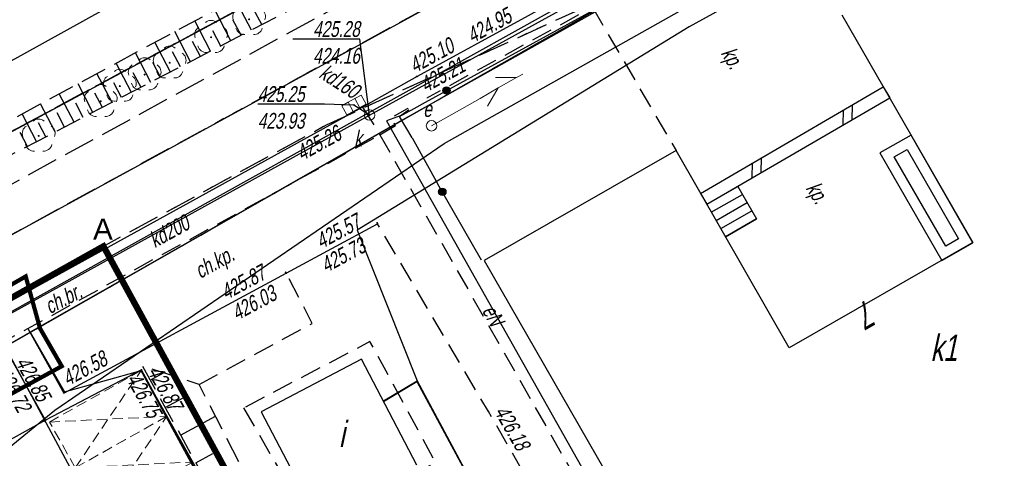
# Model space of a CAD drawing. Header units: metres. Extents: x 7409830 to 7410585, y 5569753 to 5570192.
# Tile 24 of 34: x 7410347 to 7410394, y 5570065 to 5570086. Entities that reach past the tile are written whole.
import ezdxf

# ---------------------------------------------------------------- set-up
doc = ezdxf.new("R2010")
doc.units = ezdxf.units.M
doc.header["$MEASUREMENT"] = 0
doc.set_wipeout_variables(frame=1)
for name, pattern in [('1.5_0.5', [2, 1.5, -0.5]), ('1.5_1.0', [2.5, 1.5, -1]), ('218-500', [1, 0.5, -0.5]), ('DASHED', [0.75, 0.5, -0.25]), ('KTCR02-500', [1.5, 1, -0.5]), ('mz1.0_0.5', [1.5, 1, -0.5]), ('mz1.25_0.5', [1.75, 1.25, -0.5])]:
    doc.linetypes.add(name, pattern=pattern)
doc.layers.get('0').update_dxf_attribs({"color": 8})
for name, color, linetype in [('216-Granica obrębu', 8, 'Continuous'), ('217-Granica konturu klasyfikcyjnego', 8, 'Continuous'), ('218-Granica użytku', 8, 'Continuous'), ('219-Linia granicy', 8, 'Continuous'), ('238-Punkt adresowy budynku', 8, 'Continuous'), ('312-Budynek (powierzchnia)', 8, 'Continuous'), ('312-Numer ewidencyjny budynku-Atr124', 8, 'Continuous'), ('352-schody (powierzchnia)', 8, 'Continuous'), ('354-Taras weranda', 8, 'Continuous'), ('_MAPA', 8, 'Continuous'), ('_MPZP_linie zagospodarowania', 8, 'Continuous'), ('chodnik (powierzchnia)', 8, 'Continuous'), ('chodnik (powierzchnia)-Atr17', 8, 'Continuous'), ('drzewo liściaste (punkt)', 8, 'Continuous'), ('Granica', 8, 'Continuous'), ('jezdnia (powierzchnia)', 8, 'Continuous'), ('kratka ściekowa (punkt)', 8, 'Continuous'), ('KTCR02', 8, 'Continuous'), ('KTKR01', 8, 'Continuous'), ('KTOK02', 8, 'Continuous'), ('KTOK05_01', 8, 'Continuous'), ('murek oporowy (powierzchnia)', 8, 'Continuous'), ('Opis', 8, 'Continuous'), ('przewód elektroenergetyczny (linia)', 8, 'Continuous'), ('przewód elektroenergetyczny (linia)-Atr1', 8, 'Continuous'), ('przewód kanalizacyjny (linia)', 8, 'Continuous'), ('przewód kanalizacyjny (linia)-Atr1', 8, 'Continuous'), ('przewód telekomunikacyjny (linia) - symbol', 8, 'Continuous'), ('przewód wodociągowy (linia)', 8, 'Continuous'), ('punkt o określonej wysokości (sieć kanalizacyjna)', 8, 'Continuous'), ('punkt o określonej wysokości (sieć kanalizacyjna)-Atr2', 8, 'Continuous'), ('punkt o określonej wysokości (sieć kanalizacyjna)-Atr3', 8, 'Continuous'), ('RTPW02', 8, 'Continuous'), ('SDRPK_420', 8, 'Continuous'), ('skarpa nieumocniona (powierzchnia)', 8, 'Continuous'), ('szafa elektroenergetyczna (punkt)', 8, 'Continuous'), ('słup (punkt)', 8, 'Continuous'), ('właz okrągły - siec kanalizacyjna (punkt)', 8, 'Continuous'), ('właz okrągły - siec kanalizacyjna (punkt)-Atr17', 8, 'Continuous')]:
    doc.layers.add(name, color=color, linetype=linetype)
doc.styles.get("Standard").update_dxf_attribs({"font": 'arial.ttf'})
doc.styles.add('Style-WORKING_1250 I 0.20944', font='WORKING_1250.shx', dxfattribs={"oblique": 12})

# ---------------------------------------------------------------- blocks, each defined once
blk = doc.blocks.new('MIEJSCE POSTOJOWE')
at = {"layer": 'SDRPK_420', "color": 7, "linetype": 'DASHED', "lineweight": 13}
blk.add_lwpolyline([(7390925.942, 5525336.927), (7390925.942, 5525339.427), (7390930.942, 5525339.427), (7390930.942, 5525336.927)], close=True, dxfattribs=at)
for points in [[(7390925.942, 5525339.427), (7390930.942, 5525336.927)], [(7390925.942, 5525336.927), (7390930.942, 5525339.427)]]:
    blk.add_lwpolyline(points, dxfattribs=at)
blk = doc.blocks.new('510_1')
at = {"layer": 'słup (punkt)', "color": 7, "linetype": 'Continuous', "lineweight": 13}
blk.add_circle((0, 0), 2.5, dxfattribs=at)
blk = doc.blocks.new('PT01_1')
at = {"layer": 'przewód telekomunikacyjny (linia) - symbol', "color": 30, "linetype": 'Continuous', "lineweight": 13}
for p, q in [((46.5, 0), (37.84, 5)), ((6.5, 0), (0, 0)), ((6.5, 0), (16.5, 0)), ((16.5, 0), (26.5, 0)), ((26.5, 0), (36.5, 0)), ((36.5, 0), (27.84, -5)), ((36.5, 0), (46.5, 0)), ((46.5, 0), (50, 0))]:
    blk.add_line(p, q, dxfattribs=at)
blk = doc.blocks.new('US05_2')
at = {"layer": 'kratka ściekowa (punkt)', "color": 7, "linetype": 'Continuous', "lineweight": 13}
for p, q in [((-5.25, -2.5), (-5.25, 2.5)), ((-5.25, 2.5), (-1.75, 2.5)), ((-1.75, -2.5), (-1.75, 2.5)), ((-1.75, 2.5), (1.75, 2.5)), ((1.75, -2.5), (1.75, 2.5)), ((1.75, 2.5), (5.25, 2.5)), ((5.25, -2.5), (5.25, 2.5)), ((-5.25, -2.5), (-1.75, -2.5)), ((-1.75, -2.5), (1.75, -2.5)), ((1.75, -2.5), (5.25, -2.5))]:
    blk.add_line(p, q, dxfattribs=at)
blk = doc.blocks.new('US22_1')
at = {"layer": 'właz okrągły - siec kanalizacyjna (punkt)', "color": 7, "linetype": 'Continuous', "lineweight": 13}
blk.add_circle((0, 0), 2.5, dxfattribs=at)
blk = doc.blocks.new('PW01_1')
at = {"layer": 'punkt o określonej wysokości (sieć kanalizacyjna)', "linetype": 'Continuous', "lineweight": 13}
h = blk.add_hatch(color=36, dxfattribs=at)
edge = h.paths.add_edge_path()
edge.add_arc((0, 0), 0.45, 0, 360)
blk = doc.blocks.new('OP021_1')
at = {"layer": 'drzewo liściaste (punkt)', "linetype": 'Continuous', "lineweight": 13}
h = blk.add_hatch(color=96, dxfattribs=at)
edge = h.paths.add_edge_path()
edge.add_arc((0, 0), 0.5, 0, 360)
at = {"layer": 'drzewo liściaste (punkt)', "color": 96, "linetype": 'Continuous', "lineweight": 13}
for centre, start, end in [((0, 4), 49.272, 130.728), ((-3.8, 1.24), 121.308, 202.548), ((3.8, 1.24), 337.452, 58.692), ((-2.35, -3.24), 193.221, 274.871), ((2.35, -3.24), 265.129, 346.779)]:
    blk.add_arc(centre, 4, start, end, dxfattribs=at)
blk = doc.blocks.new('SUUS15_3b_E')
at = {"color": 7, "linetype": 'Continuous', "lineweight": 13}
blk.add_wipeout([(-0.5, 0.25), (0.5, 0.25), (0.5, -0.25), (-0.5, -0.25)], dxfattribs=at).dxf.layer = 'szafa elektroenergetyczna (punkt)'
blk = doc.blocks.new('RTPW02')
at = {"layer": 'RTPW02', "linetype": 'Continuous', "lineweight": 13}
h = blk.add_hatch(color=7, dxfattribs=at)
edge = h.paths.add_edge_path()
edge.add_arc((0, 0), 0.045, 0, 360)
blk = doc.blocks.new('RTPW02_5')
at = {"layer": 'RTPW02', "linetype": 'Continuous', "lineweight": 13}
h = blk.add_hatch(color=7, dxfattribs=at)
edge = h.paths.add_edge_path()
edge.add_arc((0, 0), 0.045, 0, 360)
blk = doc.blocks.new('A$C92b4fa8d')
at = {"layer": 'KTOK05_01', "linetype": 'Continuous'}
h = blk.add_hatch(color=256, dxfattribs=at)
edge = h.paths.add_edge_path()
edge.add_arc((167.732, 132.748), 0.17, 0, 360)
h = blk.add_hatch(color=256, dxfattribs=at)
edge = h.paths.add_edge_path()
edge.add_arc((167.532, 127.921), 0.17, 0, 360)
at = {"layer": '216-Granica obrębu', "linetype": '1.5_1.0', "flags": 128}
blk.add_lwpolyline([(234.071, 177.642), (186.85, 152.23), (118.4, 115.38), (107.71, 110.03), (87.37, 99.84), (69.66, 87.67), (69.04, 87.26), (64.07, 83.83), (-15.82, 50.62), (-46.081, 37.141)], dxfattribs=at)
at = {"layer": '217-Granica konturu klasyfikcyjnego', "linetype": '1.5_0.5', "flags": 128}
for points in [[(178.91, 147.95), (118.4, 115.38)], [(180.83, 144.37), (110.13, 105.69)], [(162.02, 131.12), (178.06, 138.43)], [(147.4, 123.14), (162.02, 131.12)]]:
    blk.add_lwpolyline(points, dxfattribs=at)
at = {"layer": '218-Granica użytku', "linetype": '218-500', "flags": 128}
for points in [[(178.91, 147.95), (118.4, 115.38)], [(180.83, 144.37), (110.13, 105.69)], [(141.27, 117.44), (178.06, 138.43)], [(162.02, 131.12), (178.06, 138.43)], [(147.4, 123.14), (162.02, 131.12)]]:
    blk.add_lwpolyline(points, dxfattribs=at)
at = {"layer": '219-Linia granicy', "linetype": 'Continuous', "flags": 128}
for points in [[(118.4, 115.38), (186.85, 152.23)], [(190.25, 149.52), (110.13, 105.69)], [(178.06, 138.43), (112.67, 101.11)]]:
    blk.add_lwpolyline(points, dxfattribs=at)
at = {"layer": '312-Budynek (powierzchnia)', "linetype": 'Continuous', "flags": 128}
for points in [[(186.54, 136.36), (192.77, 125.51)], [(178.65, 129.89), (169.52, 124.66)], [(184.04, 120.5), (178.65, 129.89)], [(192.77, 125.51), (184.04, 120.5)], [(169.52, 124.66), (176.92, 111.77)], [(163.68, 119.95), (158.91, 117.45)], [(166.32, 114.91), (163.68, 119.95)], [(158.91, 117.45), (161.55, 112.41)]]:
    blk.add_lwpolyline(points, dxfattribs=at)
at = {"layer": '352-schody (powierzchnia)', "linetype": 'Continuous', "flags": 128}
for points in [[(180.11, 127.34), (181.59, 128.18), (182.48, 126.64), (181, 125.78)], [(180.33, 126.95), (181.81, 127.8)], [(180.56, 126.56), (182.03, 127.41)], [(180.78, 126.17), (182.25, 127.02)], [(181, 125.78), (182.48, 126.64)]]:
    blk.add_lwpolyline(points, dxfattribs=at)
at = {"layer": '354-Taras weranda', "linetype": 'Continuous', "flags": 128}
blk.add_lwpolyline([(191.3, 124.66), (192.77, 125.5), (189.83, 130.62), (188.35, 129.78), (191.3, 124.66)], dxfattribs=at)
blk.add_lwpolyline([(192.087, 125.686), (191.485, 125.341), (189.034, 129.594), (189.644, 129.94), (192.087, 125.686)], close=True, dxfattribs=at)
at = {"layer": 'chodnik (powierzchnia)', "linetype": 'mz1.0_0.5', "flags": 128}
for points in [[(164.56, 130.64), (165.31, 131.08), (165.09, 131.46), (178.64, 138.9), (200.74, 150.92), (201.67, 150.9), (225.03, 163.7), (238.311, 170.943)], [(174.67, 136.72), (178.65, 129.89)], [(155.96, 118.75), (161.34, 121.66), (160.11, 124.05)]]:
    blk.add_lwpolyline(points, dxfattribs=at)
blk.add_lwpolyline([(158.08, 117.63), (161.41, 111.86), (167.2, 115.04), (164.09, 120.79), (158.08, 117.63)], close=True, dxfattribs=at)
at = {"layer": 'jezdnia (powierzchnia)', "linetype": '1.5_0.5', "flags": 128}
blk.add_lwpolyline([(137.39, 117.44), (123.95, 110.06), (111.89, 103.44), (107.52, 101.01), (93.44, 93.3), (81.3, 86.64), (80.46, 86.16), (76.24, 89.54), (96.81, 100.75), (116.57, 111.49), (141.7, 125.38), (162.65, 136.82), (173.81, 142.88), (190.06, 151.83), (205.87, 160.5)], dxfattribs=at)
at = {"layer": 'KTCR02', "linetype": 'KTCR02-500', "flags": 128}
for points in [[(141.07, 117.69), (146.59, 120.75), (147.82, 121.42), (164.56, 130.64)], [(161.59, 103.94), (172.73, 109.71), (173.22, 111.36), (169.73, 117.46), (164.45, 126.4)]]:
    blk.add_lwpolyline(points, dxfattribs=at)
at = {"layer": 'KTKR01', "linetype": 'Continuous', "flags": 128}
for points in [[(147.82, 121.42), (149.52, 118.34), (160.11, 124.05), (164.45, 126.4)], [(150.11, 101.86), (151.8, 98.75), (157.14, 101.57), (161.59, 103.94), (153.22, 119.44), (148.65, 117.04), (146.59, 120.75)]]:
    blk.add_lwpolyline(points, dxfattribs=at)
at = {"layer": 'KTOK02', "linetype": 'Continuous'}
blk.add_line((166.1, 130.49), (167.32, 128.29), dxfattribs=at)
at = {"layer": 'KTOK05_01', "linetype": 'Continuous'}
blk.add_line((169.4, 124.67), (167.32, 128.29), dxfattribs=at)
for centre, radius in [((167.732, 132.748), 0.175), ((167.732, 132.748), 0.17), ((167.532, 127.921), 0.175), ((167.532, 127.921), 0.17)]:
    blk.add_circle(centre, radius, dxfattribs=at)
at = {"layer": 'murek oporowy (powierzchnia)', "linetype": 'Continuous'}
for p, q in [((179.81, 127.85), (188.51, 132.92)), ((188.51, 132.92), (188.82, 132.4)), ((180.11, 127.34), (188.82, 132.4)), ((186.6, 131.11), (186.62, 131.82)), ((187.03, 131.36), (187.05, 132.07)), ((182.27, 128.6), (182.29, 129.31)), ((182.7, 128.85), (182.72, 129.56)), ((179.81, 127.85), (180.11, 127.34))]:
    blk.add_line(p, q, dxfattribs=at)
at = {"layer": 'przewód elektroenergetyczny (linia)', "linetype": 'Continuous', "flags": 128}
for points in [[(193.97, 143.88), (179.28, 135.79), (163.48, 126.1), (166.33, 118.92)], [(166.36, 132.13), (165.58, 131.56), (164.87, 131.31), (173.45, 116.07), (174.93, 113.45)], [(164.73, 117.97), (166.33, 118.92), (170.59, 110.99), (170.08, 108.33), (178.35, 94.08), (213.49, 113.75)], [(164.73, 117.94), (166.32, 118.89), (172.02, 108.31), (175.5, 101.96), (178.62, 97.03), (187.1, 101.71), (199.69, 108.31), (205.87, 111.61)]]:
    blk.add_lwpolyline(points, dxfattribs=at)
at = {"layer": 'przewód kanalizacyjny (linia)', "linetype": 'Continuous', "flags": 128}
for points in [[(94.71, 93.4), (129.42, 112.41), (164.07, 131.58), (198.51, 150.56), (234.37, 170.01), (237.715, 171.884)], [(164.07, 131.58), (163.33, 132.06)]]:
    blk.add_lwpolyline(points, dxfattribs=at)
at = {"layer": 'przewód wodociągowy (linia)', "linetype": 'Continuous', "flags": 128}
blk.add_lwpolyline([(132.89, 106.17), (143.96, 113.34), (149.1, 117.52), (167.62, 130.23), (188.24, 141.85), (195.5, 146.15), (205.9, 131.81), (202.68, 129.11)], dxfattribs=at)
at = {"layer": 'punkt o określonej wysokości (sieć kanalizacyjna)-Atr2', "flags": 128}
for points in [[(164.07, 131.58), (163.604, 135.195), (160.426, 135.195)], [(163.33, 132.06), (161.93, 132.1), (158.752, 132.1)]]:
    blk.add_lwpolyline(points, dxfattribs=at)
at = {"layer": 'skarpa nieumocniona (powierzchnia)', "linetype": 'Continuous'}
for p, q in [((158.45, 135.63), (157.68, 137.11)), ((157.47, 135.12), (156.71, 136.59)), ((158.94, 135.89), (158.55, 136.63)), ((156.5, 134.62), (155.75, 136.07)), ((157.96, 135.38), (157.57, 136.11)), ((155.55, 134.12), (154.8, 135.56)), ((156.99, 134.87), (156.61, 135.6)), ((154.6, 133.63), (153.86, 135.05)), ((156.03, 134.37), (155.65, 135.09)), ((153.66, 133.14), (152.93, 134.55)), ((155.07, 133.88), (154.7, 134.59)), ((152.74, 132.66), (152.01, 134.05)), ((154.13, 133.39), (153.76, 134.09)), ((151.82, 132.18), (151.1, 133.56)), ((153.2, 132.9), (152.83, 133.6)), ((150.91, 131.71), (150.2, 133.07)), ((152.27, 132.42), (151.91, 133.11)), ((150.01, 131.24), (149.3, 132.59)), ((151.36, 131.94), (151, 132.63)), ((149.11, 130.78), (148.42, 132.11)), ((150.45, 131.47), (150.1, 132.15)), ((148.23, 130.32), (147.54, 131.64)), ((149.56, 131.01), (149.21, 131.68)), ((148.67, 130.55), (148.32, 131.21)), ((147.79, 130.09), (147.45, 130.75))]:
    blk.add_line(p, q, dxfattribs=at)
at = {"layer": 'skarpa nieumocniona (powierzchnia)', "linetype": 'mz1.25_0.5', "flags": 128}
blk.add_lwpolyline([(212.1, 164.25), (189.89, 152.26), (161.23, 137.08), (134.59, 123.22), (109.23, 108.72), (82.2, 93.43), (67.91, 85.34), (66.56, 86.71), (64.73, 89.68), (68.11, 87.69), (81.19, 94.77), (108.53, 110.18), (134.12, 124.4), (160.35, 138.55), (189.38, 154.43), (211.31, 165.41), (212.1, 164.25)], close=True, dxfattribs=at)
for points in [[(153.27, 119.62), (160.25, 106.93)], [(160.25, 106.93), (160.4, 110.12), (155.96, 118.75), (153.27, 119.62)]]:
    blk.add_lwpolyline(points, dxfattribs=at)
at = {"layer": 'skarpa nieumocniona (powierzchnia)', "linetype": 'Continuous', "flags": 128}
for points in [[(153.63, 118.96), (154.26, 119.3)], [(154.35, 117.65), (155.2, 118.11)], [(155.08, 116.33), (156.74, 117.24)], [(155.8, 115.02), (156.61, 115.46)]]:
    blk.add_lwpolyline(points, dxfattribs=at)
at = {"layer": 'drzewo liściaste (punkt)', "linetype": 'Continuous', "xscale": 0.1, "yscale": 0.1, "zscale": 0.1}
for p in [(158.34, 136.14), (156.53, 135.29), (154.56, 134.07), (153.37, 133.51), (152.19, 132.96), (151.28, 132.24), (148.33, 130.59)]:
    blk.add_blockref('OP021_1', p, dxfattribs=at)
at = {"layer": 'kratka ściekowa (punkt)', "linetype": 'Continuous', "xscale": 0.1, "yscale": 0.1, "zscale": 0.1, "rotation": 28.74}
blk.add_blockref('US05_2', (163.33, 132.06), dxfattribs=at)
at = {"layer": 'przewód telekomunikacyjny (linia) - symbol', "linetype": 'Continuous', "xscale": 0.1, "yscale": 0.1, "zscale": 0.1, "rotation": 29.555}
blk.add_blockref('PT01_1', (167.02, 131.07), dxfattribs=at)
at = {"layer": 'punkt o określonej wysokości (sieć kanalizacyjna)', "linetype": 'Continuous', "xscale": 0.1, "yscale": 0.1, "zscale": 0.1}
for p in [(163.33, 132.06), (164.07, 131.58)]:
    blk.add_blockref('PW01_1', p, dxfattribs=at)
at = {"layer": 'RTPW02', "linetype": 'Continuous'}
for name, p in [('RTPW02', (166.31, 133.42)), ('RTPW02', (166.33, 133.42)), ('RTPW02', (163.74, 131.96)), ('RTPW02', (164.43, 126.45)), ('RTPW02', (164.45, 126.4)), ('RTPW02', (160.08, 124.09)), ('RTPW02', (160.11, 124.05)), ('RTPW02', (153.2, 119.41)), ('RTPW02', (153.22, 119.44)), ('RTPW02_5', (149.55, 118.39)), ('RTPW02', (169.73, 117.46)), ('RTPW02', (148.64, 116.98)), ('RTPW02', (148.65, 117.04))]:
    blk.add_blockref(name, p, dxfattribs=at)
at = {"layer": 'słup (punkt)', "linetype": 'Continuous', "xscale": 0.1, "yscale": 0.1, "zscale": 0.1}
blk.add_blockref('510_1', (167.02, 131.07), dxfattribs=at)
at = {"layer": 'właz okrągły - siec kanalizacyjna (punkt)', "linetype": 'Continuous', "xscale": 0.1, "yscale": 0.1, "zscale": 0.1}
blk.add_blockref('US22_1', (164.07, 131.58), dxfattribs=at)
at = {"layer": '238-Punkt adresowy budynku', "linetype": 'Continuous', "insert": (187.783, 122.842), "char_height": 1.25, "attachment_point": 7, "rotation": 209.8, "line_spacing_factor": 0.6}
blk.add_mtext('\\FWORKING_1250;\\Q12;\\H1x;\\W0.72;7', dxfattribs=at)
at = {"layer": '312-Numer ewidencyjny budynku-Atr124', "char_height": 1.25, "attachment_point": 7, "line_spacing_factor": 0.6}
for s, insert in [('\\FWORKING_1250;\\Q12;\\H1x;\\W0.72;k1', (190.76, 119.873)), ('\\FWORKING_1250;\\Q12;\\H1x;\\W0.72;i', (162.61, 115.763))]:
    blk.add_mtext(s, dxfattribs=dict(at, insert=insert))
at = {"layer": 'chodnik (powierzchnia)-Atr17', "char_height": 0.75, "attachment_point": 7, "line_spacing_factor": 0.6}
for s, insert, rotation in [('\\FWORKING_1250;\\Q12;\\H1x;\\W0.725;kp.', (180.565, 134.418), 300.23), ('\\FWORKING_1250;\\Q12;\\H1x;\\W0.725;kp.', (184.608, 127.978), 301.894), ('\\FWORKING_1250;\\Q12;\\H1x;\\W0.725;ch.br.', (148.865, 122.078), 27.495)]:
    blk.add_mtext(s, dxfattribs=dict(at, insert=insert, rotation=rotation))
at = {"layer": 'KTCR02', "linetype": 'Continuous', "style": 'Style-WORKING_1250 I 0.20944', "oblique": 12, "width": 0.725}
blk.add_text('ch.kp.', height=0.75, rotation=28.8449, dxfattribs=at).set_placement((156.012, 123.77))
at = {"layer": 'przewód elektroenergetyczny (linia)-Atr1', "insert": (169.721, 122.449), "char_height": 0.75, "attachment_point": 4, "rotation": 299.379, "line_spacing_factor": 0.6}
blk.add_mtext('\\FWORKING_1250;\\Q12;\\H1x;\\W0.725;eN', dxfattribs=at)
at = {"layer": 'przewód kanalizacyjny (linia)-Atr1', "char_height": 0.75, "line_spacing_factor": 0.6}
for s, insert, attachment_point, rotation in [('\\FWORKING_1250;\\Q12;\\H1x;\\W0.725;kd160', (162.02, 134.033), 1, 327.031), ('\\FWORKING_1250;\\Q12;\\H1x;\\W0.725;kd200', (153.671, 125.555), 4, 28.953)]:
    blk.add_mtext(s, dxfattribs=dict(at, insert=insert, attachment_point=attachment_point, rotation=rotation))
at = {"layer": 'punkt o określonej wysokości (sieć kanalizacyjna)-Atr2', "char_height": 0.75, "line_spacing_factor": 0.6}
for s, insert, attachment_point in [('\\FWORKING_1250;\\Q12;\\H1x;\\W0.725;425.28', (163.604, 135.294), 9), ('\\FWORKING_1250;\\Q12;\\H1x;\\W0.725;425.25', (158.752, 132.197), 7)]:
    blk.add_mtext(s, dxfattribs=dict(at, insert=insert, attachment_point=attachment_point))
at = {"layer": 'punkt o określonej wysokości (sieć kanalizacyjna)-Atr3', "char_height": 0.75, "line_spacing_factor": 0.6}
for s, insert, attachment_point in [('\\FWORKING_1250;\\Q12;\\H1x;\\W0.725;424.16', (163.604, 134.018), 9), ('\\FWORKING_1250;\\Q12;\\H1x;\\W0.725;423.93', (158.752, 130.922), 7)]:
    blk.add_mtext(s, dxfattribs=dict(at, insert=insert, attachment_point=attachment_point))
at = {"layer": 'RTPW02', "linetype": 'Continuous', "style": 'Style-WORKING_1250 I 0.20944', "oblique": 12, "width": 0.725}
for s, rotation, p in [('424.95', 28.8008, (168.962, 134.985)), ('425.10', 28.694, (166.221, 133.563)), ('425.26', 28.8582, (160.853, 129.381)), ('425.57', 28.333, (161.77, 125.188)), ('425.73', 28.333, (162.005, 124.049)), ('425.87', 28.333, (157.253, 122.758)), ('426.03', 28.333, (157.763, 121.776)), ('426.85', 299.0415, (147.204, 119.806)), ('426.58', 28.333, (149.712, 118.657)), ('426.87', 299.0415, (153.483, 119.366)), ('426.72', 299.0415, (146.262, 119.295)), ('426.75', 299.0415, (152.474, 119.024)), ('426.18', 299.7752, (169.98, 117.461))]:
    blk.add_text(s, height=0.75, rotation=rotation, dxfattribs=at).set_placement(p)
at = {"layer": 'właz okrągły - siec kanalizacyjna (punkt)-Atr17', "insert": (163.343, 130.096), "char_height": 0.75, "attachment_point": 7, "line_spacing_factor": 0.6}
blk.add_mtext('\\FWORKING_1250;\\Q12;\\H1x;\\W0.725;k', dxfattribs=at)
at = {"layer": 'szafa elektroenergetyczna (punkt)', "linetype": 'Continuous', "rotation": 28.82599999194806}
blk.add_blockref('SUUS15_3b_E', (166.36, 132.13), dxfattribs=at)
at = {"layer": '_MPZP_linie zagospodarowania', "linetype": 'Continuous', "flags": 128}
for points in [[(-36.017, 45.88), (-28.946, 49.608), (53.908, 82.011), (62.561, 86.279), (72.781, 92.383), (84.166, 99.327), (208.113, 168.049), (235.982, 182.726)], [(-33.636, 36.641), (21.41, 58.657), (56.431, 72.334), (68.81, 78.645), (239.951, 174.025)]]:
    blk.add_lwpolyline(points, dxfattribs=at)
at = {"layer": 'KTCR02', "linetype": 'KTCR02-500', "flags": 128}
blk.add_lwpolyline([(163.74, 131.96), (164.56, 130.64), (175.7, 111.08), (175.82, 111.13)], dxfattribs=at)
at = {"layer": 'KTKR01', "linetype": 'Continuous', "flags": 128}
blk.add_lwpolyline([(200.02, 151.77), (179.49, 140.67), (177.78, 139.73), (173.36, 137.3), (171.61, 136.31), (166.33, 133.42), (163.74, 131.96), (139.17, 118.42), (137.39, 117.44)], dxfattribs=at)
at = {"layer": 'KTOK05_01', "linetype": 'Continuous', "flags": 128}
blk.add_lwpolyline([(166.1, 130.49), (165.49, 131.51), (166.73, 132.2), (174.66, 136.54)], dxfattribs=at)
at = {"layer": 'RTPW02', "linetype": 'Continuous', "style": 'Style-WORKING_1250 I 0.20944', "oblique": 12, "width": 0.725}
blk.add_text('425.21', height=0.75, rotation=28.694, dxfattribs=at).set_placement((166.742, 132.637))
at = {"layer": 'szafa elektroenergetyczna (punkt)', "linetype": 'Continuous', "style": 'Style-WORKING_1250 I 0.20944', "oblique": 12, "width": 0.725}
blk.add_text('e', height=0.75, dxfattribs=at).set_placement((166.623, 131.494))

msp = doc.modelspace()

# ---------------------------------------------------------------- linework, layer by layer
for points in [[(7410254.33, 5569932.93), (7410275.68, 5569939.9), (7410351.52, 5569981.29), (7410432.43, 5570025.43), (7410392.127, 5570096.224), (7410365.659, 5570081.352), (7410312.67, 5570051.11), (7410274.39, 5570029.2), (7410221.02, 5570009.91)], [(7410362.729, 5570054.621), (7410352.304, 5570073.73), (7410347.928, 5570071.232), (7410349.55, 5570068.39), (7410353.2, 5570069.41), (7410361.798, 5570054.124)]]:
    msp.add_lwpolyline(points, close=True)
msp.add_lwpolyline([(7410334.98, 5570017.88), (7410332.06, 5570023.3), (7410346.6, 5570031.25), (7410350.1, 5570051.95), (7410349.05, 5570053.89), (7410346.35, 5570052.47), (7410342.08, 5570060.52), (7410344.401, 5570061.811), (7410344.671, 5570061.958), (7410342.3, 5570066.29), (7410341.274, 5570067.435), (7410347.928, 5570071.232), (7410349.55, 5570068.39), (7410353.2, 5570069.41), (7410361.798, 5570054.124), (7410362.724, 5570054.629), (7410364.001, 5570052.288), (7410353.31, 5570046.59), (7410351.81, 5570048.81), (7410348.75, 5570030.95), (7410349.86, 5570025.96), (7410338.02, 5570019.59), (7410336.16, 5570018.6), (7410334.98, 5570017.88)])
msp.add_lwpolyline([(7410346.726, 5570070.547), (7410373.231, 5570021.154, 0.341999), (7410375.469, 5570020.157)], format="xyb")
at = {"layer": 'Granica', "ltscale": 0.2, "const_width": 0.3}
msp.add_lwpolyline([(7410328.777, 5570062.496), (7410327.218, 5570065.039), (7410334.243, 5570068.866), (7410335.57, 5570066.441), (7410351.411, 5570075.329), (7410390.988, 5570002.821), (7410280.485, 5569942.522), (7410251.102, 5570020.783), (7410259.225, 5570023.719), (7410273.586, 5570030.64), (7410311.53, 5570053.165), (7410328.777, 5570062.496)], dxfattribs=at)

# ---------------------------------------------------------------- block references
at = {"layer": 'Opis', "rotation": 29.35597438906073}
for p in [(3677196.297, -2869052.316), (3677197.526, -2869054.493)]:
    msp.add_blockref('MIEJSCE POSTOJOWE', p, dxfattribs=at)

# ---------------------------------------------------------------- next in the draw order: block references
at = {"layer": '_MAPA'}
msp.add_blockref('A$C92b4fa8d', (7410200, 5569950), dxfattribs=at)

# ---------------------------------------------------------------- next in the draw order: linework, layer by layer
at = {"layer": '219-Linia granicy'}
msp.add_lwpolyline([(7410346.35, 5570052.47), (7410349.111, 5570053.922), (7410351.8, 5570048.75), (7410361.59, 5570053.94), (7410353.192, 5570069.425), (7410348.65, 5570067.04), (7410343.451, 5570064.159), (7410344.673, 5570061.962), (7410342.102, 5570060.478)], close=True, dxfattribs=at)
at = {"layer": 'Granica', "ltscale": 0.2, "const_width": 0.2}
msp.add_lwpolyline([(7410338.009, 5570068.33), (7410340.754, 5570067.276), (7410342.123, 5570065.623), (7410349.426, 5570069.617), (7410348.39, 5570071.424), (7410347.711, 5570073.895)], close=True, dxfattribs=at)

# ---------------------------------------------------------------- next in the draw order: texts
at = {"layer": 'Granica', "ltscale": 0.2, "insert": (7410350.918, 5570076.653), "char_height": 1, "width": 0.65171, "attachment_point": 1}
msp.add_mtext('A', dxfattribs=at)

doc.saveas('drawing.dxf')
